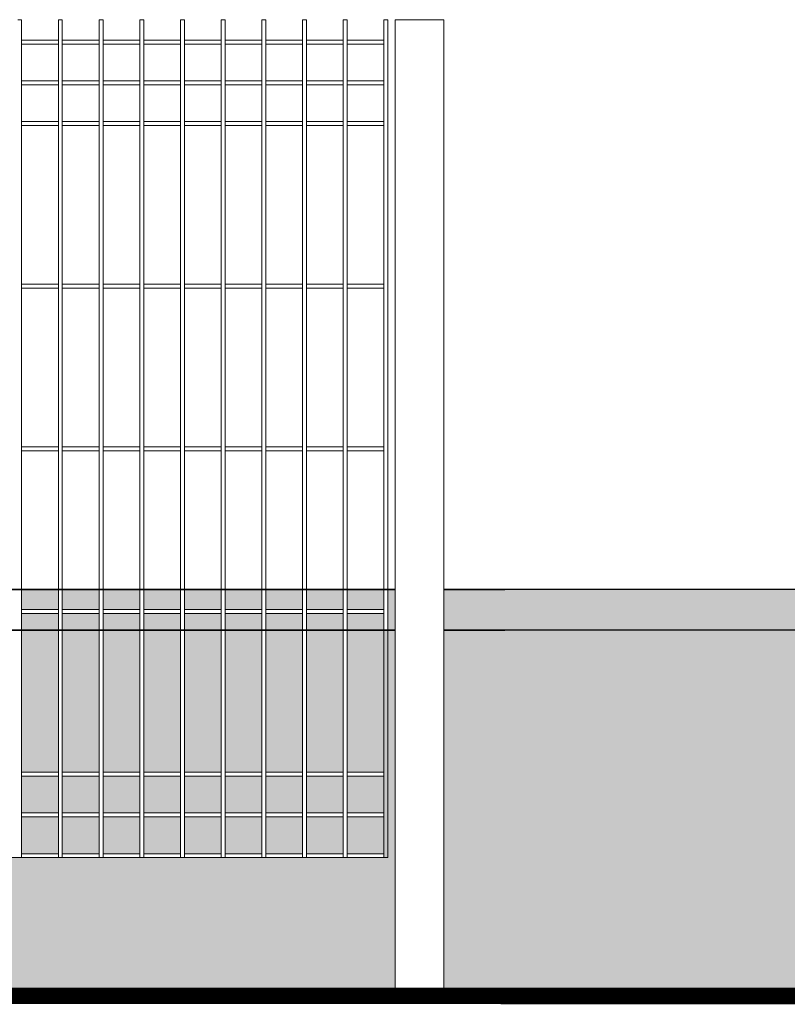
# Model space of a CAD drawing. Header units: millimetres. Extents: x 14041 to 23361, y -6349 to 12956.
# Tile 66 of 106: x 22014 to 22108, y 3119 to 3240. Entities that reach past the tile are written whole.
import ezdxf

# ---------------------------------------------------------------- set-up
doc = ezdxf.new("R2010")
doc.units = ezdxf.units.MM
doc.linetypes.add('KRESKOWA', pattern=[19.05, 12.7, -6.35])
for name, color, linetype, lineweight in [('A-ogrodzenie', 6, 'Continuous', 9), ('A-wypełnienie', 252, 'Continuous', 9), ('E-obrys', 7, 'Continuous', 9)]:
    doc.layers.add(name, color=color, linetype=linetype, lineweight=lineweight)

msp = doc.modelspace()

# ---------------------------------------------------------------- hatches: boundary and pattern name
at = {"layer": 'A-wypełnienie', "lineweight": 15, "ltscale": 2, "transparency": 33554687}
h = msp.add_hatch(color=252, dxfattribs=at)
h.dxf.hatch_style = 1
h.paths.add_polyline_path([(22018.68, 3169.92), (22014.15, 3169.92), (22014.15, 3167.44), (22018.68, 3167.44)])
h = msp.add_hatch(color=252, dxfattribs=at)
h.dxf.hatch_style = 1
h.paths.add_polyline_path([(22023.68, 3169.92), (22019.15, 3169.92), (22019.15, 3167.44), (22023.68, 3167.44)])
h = msp.add_hatch(color=252, dxfattribs=at)
h.dxf.hatch_style = 1
h.paths.add_polyline_path([(22028.68, 3169.92), (22024.15, 3169.92), (22024.15, 3167.44), (22028.68, 3167.44)])
h = msp.add_hatch(color=252, dxfattribs=at)
h.dxf.hatch_style = 1
h.paths.add_polyline_path([(22033.68, 3169.92), (22029.15, 3169.92), (22029.15, 3167.44), (22033.68, 3167.44)])
h = msp.add_hatch(color=252, dxfattribs=at)
h.dxf.hatch_style = 1
h.paths.add_polyline_path([(22038.68, 3169.92), (22034.15, 3169.92), (22034.15, 3167.44), (22038.68, 3167.44)])
h = msp.add_hatch(color=252, dxfattribs=at)
h.dxf.hatch_style = 1
h.paths.add_polyline_path([(22043.68, 3169.92), (22039.15, 3169.92), (22039.15, 3167.44), (22043.68, 3167.44)])
h = msp.add_hatch(color=252, dxfattribs=at)
h.dxf.hatch_style = 1
h.paths.add_polyline_path([(22048.68, 3169.92), (22044.15, 3169.92), (22044.15, 3167.44), (22048.68, 3167.44)])
h = msp.add_hatch(color=252, dxfattribs=at)
h.dxf.hatch_style = 1
h.paths.add_polyline_path([(22053.68, 3169.92), (22049.15, 3169.92), (22049.15, 3167.44), (22053.68, 3167.44)])
h = msp.add_hatch(color=252, dxfattribs=at)
h.dxf.hatch_style = 1
h.paths.add_polyline_path([(22058.68, 3169.92), (22054.15, 3169.92), (22054.15, 3167.44), (22058.68, 3167.44)])
h = msp.add_hatch(color=252, dxfattribs=at)
h.dxf.hatch_style = 1
h.paths.add_polyline_path([(22060.04, 3169.92), (22059.15, 3169.92), (22059.15, 3164.92), (22060.04, 3164.92)])
h = msp.add_hatch(color=252, dxfattribs=at)
h.dxf.hatch_style = 1
h.paths.add_polyline_path([(22273.54, 3169.87), (22066.04, 3169.92), (22066.04, 3164.92), (22273.54, 3164.87)])
h = msp.add_hatch(color=252, dxfattribs=at)
h.dxf.hatch_style = 1
h.paths.add_polyline_path([(22018.68, 3166.97), (22014.15, 3166.97), (22014.15, 3164.92), (22018.68, 3164.92)])
h = msp.add_hatch(color=252, dxfattribs=at)
h.dxf.hatch_style = 1
h.paths.add_polyline_path([(22023.68, 3166.97), (22019.15, 3166.97), (22019.15, 3164.92), (22023.68, 3164.92)])
h = msp.add_hatch(color=252, dxfattribs=at)
h.dxf.hatch_style = 1
h.paths.add_polyline_path([(22028.68, 3166.97), (22024.15, 3166.97), (22024.15, 3164.92), (22028.68, 3164.92)])
h = msp.add_hatch(color=252, dxfattribs=at)
h.dxf.hatch_style = 1
h.paths.add_polyline_path([(22033.68, 3166.97), (22029.15, 3166.97), (22029.15, 3164.92), (22033.68, 3164.92)])
h = msp.add_hatch(color=252, dxfattribs=at)
h.dxf.hatch_style = 1
h.paths.add_polyline_path([(22038.68, 3166.97), (22034.15, 3166.97), (22034.15, 3164.92), (22038.68, 3164.92)])
h = msp.add_hatch(color=252, dxfattribs=at)
h.dxf.hatch_style = 1
h.paths.add_polyline_path([(22043.68, 3166.97), (22039.15, 3166.97), (22039.15, 3164.92), (22043.68, 3164.92)])
h = msp.add_hatch(color=252, dxfattribs=at)
h.dxf.hatch_style = 1
h.paths.add_polyline_path([(22048.68, 3166.97), (22044.15, 3166.97), (22044.15, 3164.92), (22048.68, 3164.92)])
h = msp.add_hatch(color=252, dxfattribs=at)
h.dxf.hatch_style = 1
h.paths.add_polyline_path([(22053.68, 3166.97), (22049.15, 3166.97), (22049.15, 3164.92), (22053.68, 3164.92)])
h = msp.add_hatch(color=252, dxfattribs=at)
h.dxf.hatch_style = 1
h.paths.add_polyline_path([(22058.68, 3166.97), (22054.15, 3166.97), (22054.15, 3164.92), (22058.68, 3164.92)])
h = msp.add_hatch(color=253, dxfattribs=at)
h.dxf.hatch_style = 1
h.paths.add_polyline_path([(22058.68, 3164.92), (22058.68, 3147.44), (22058.68, 3146.97), (22058.68, 3142.44), (22058.68, 3141.97), (22058.68, 3137.44), (22058.68, 3136.97), (22054.15, 3136.97), (22053.68, 3136.97), (22049.15, 3136.97), (22048.68, 3136.97), (22044.15, 3136.97), (22043.68, 3136.97), (22039.15, 3136.97), (22038.68, 3136.97), (22034.15, 3136.97), (22033.68, 3136.97), (22029.15, 3136.97), (22028.68, 3136.97), (22024.15, 3136.97), (22023.68, 3136.97), (22019.15, 3136.97), (22018.68, 3136.97), (22014.15, 3136.97), (22013.68, 3136.97), (22009.15, 3136.97), (22008.68, 3136.97), (22004.15, 3136.97), (22003.68, 3136.97), (21999.15, 3136.97), (21998.68, 3136.97), (21994.15, 3136.97), (21993.68, 3136.97), (21989.15, 3136.97), (21988.68, 3136.97), (21984.15, 3136.97), (21983.68, 3136.97), (21979.15, 3136.97), (21978.68, 3136.97), (21974.15, 3136.97), (21973.68, 3136.97), (21969.15, 3136.97), (21968.68, 3136.97), (21964.15, 3136.97), (21963.68, 3136.97), (21959.15, 3136.97), (21958.68, 3136.97), (21954.15, 3136.97), (21953.68, 3136.97), (21949.15, 3136.97), (21948.68, 3136.97), (21944.15, 3136.97), (21943.68, 3136.97), (21939.15, 3136.97), (21938.68, 3136.97), (21934.15, 3136.97), (21933.68, 3136.97), (21929.15, 3136.97), (21928.68, 3136.97), (21924.15, 3136.97), (21923.68, 3136.97), (21919.15, 3136.97), (21918.68, 3136.97), (21918.68, 3164.92), (21918.04, 3164.92), (21918.04, 3119.97), (22060.04, 3119.97), (22060.04, 3164.92), (22059.15, 3164.92), (22058.68, 3164.92)], is_closed=False)
h = msp.add_hatch(color=253, dxfattribs=at)
h.dxf.hatch_style = 1
h.paths.add_polyline_path([(22018.68, 3147.44), (22018.68, 3164.92), (22014.15, 3164.92), (22014.15, 3147.44)])
h.paths.add_polyline_path([(22014.15, 3142.44), (22018.68, 3142.44), (22018.68, 3146.97), (22014.15, 3146.97)])
h.paths.add_polyline_path([(22014.15, 3137.44), (22018.68, 3137.44), (22018.68, 3141.97), (22014.15, 3141.97)])
h = msp.add_hatch(color=253, dxfattribs=at)
h.dxf.hatch_style = 1
h.paths.add_polyline_path([(22023.68, 3147.44), (22023.68, 3164.92), (22019.15, 3164.92), (22019.15, 3147.44)])
h.paths.add_polyline_path([(22019.15, 3142.44), (22023.68, 3142.44), (22023.68, 3146.97), (22019.15, 3146.97)])
h.paths.add_polyline_path([(22019.15, 3137.44), (22023.68, 3137.44), (22023.68, 3141.97), (22019.15, 3141.97)])
h = msp.add_hatch(color=253, dxfattribs=at)
h.dxf.hatch_style = 1
h.paths.add_polyline_path([(22028.68, 3147.44), (22028.68, 3164.92), (22024.15, 3164.92), (22024.15, 3147.44)])
h.paths.add_polyline_path([(22024.15, 3142.44), (22028.68, 3142.44), (22028.68, 3146.97), (22024.15, 3146.97)])
h.paths.add_polyline_path([(22024.15, 3137.44), (22028.68, 3137.44), (22028.68, 3141.97), (22024.15, 3141.97)])
h = msp.add_hatch(color=253, dxfattribs=at)
h.dxf.hatch_style = 1
h.paths.add_polyline_path([(22033.68, 3147.44), (22033.68, 3164.92), (22029.15, 3164.92), (22029.15, 3147.44)])
h.paths.add_polyline_path([(22029.15, 3142.44), (22033.68, 3142.44), (22033.68, 3146.97), (22029.15, 3146.97)])
h.paths.add_polyline_path([(22029.15, 3137.44), (22033.68, 3137.44), (22033.68, 3141.97), (22029.15, 3141.97)])
h = msp.add_hatch(color=253, dxfattribs=at)
h.dxf.hatch_style = 1
h.paths.add_polyline_path([(22038.68, 3147.44), (22038.68, 3164.92), (22034.15, 3164.92), (22034.15, 3147.44)])
h.paths.add_polyline_path([(22034.15, 3142.44), (22038.68, 3142.44), (22038.68, 3146.97), (22034.15, 3146.97)])
h.paths.add_polyline_path([(22034.15, 3137.44), (22038.68, 3137.44), (22038.68, 3141.97), (22034.15, 3141.97)])
h = msp.add_hatch(color=253, dxfattribs=at)
h.dxf.hatch_style = 1
h.paths.add_polyline_path([(22043.68, 3147.44), (22043.68, 3164.92), (22039.15, 3164.92), (22039.15, 3147.44)])
h.paths.add_polyline_path([(22039.15, 3142.44), (22043.68, 3142.44), (22043.68, 3146.97), (22039.15, 3146.97)])
h.paths.add_polyline_path([(22039.15, 3137.44), (22043.68, 3137.44), (22043.68, 3141.97), (22039.15, 3141.97)])
h = msp.add_hatch(color=253, dxfattribs=at)
h.dxf.hatch_style = 1
h.paths.add_polyline_path([(22048.68, 3147.44), (22048.68, 3164.92), (22044.15, 3164.92), (22044.15, 3147.44)])
h.paths.add_polyline_path([(22044.15, 3142.44), (22048.68, 3142.44), (22048.68, 3146.97), (22044.15, 3146.97)])
h.paths.add_polyline_path([(22044.15, 3137.44), (22048.68, 3137.44), (22048.68, 3141.97), (22044.15, 3141.97)])
h = msp.add_hatch(color=253, dxfattribs=at)
h.dxf.hatch_style = 1
h.paths.add_polyline_path([(22053.68, 3147.44), (22053.68, 3164.92), (22049.15, 3164.92), (22049.15, 3147.44)])
h.paths.add_polyline_path([(22049.15, 3142.44), (22053.68, 3142.44), (22053.68, 3146.97), (22049.15, 3146.97)])
h.paths.add_polyline_path([(22049.15, 3137.44), (22053.68, 3137.44), (22053.68, 3141.97), (22049.15, 3141.97)])
h = msp.add_hatch(color=253, dxfattribs=at)
h.dxf.hatch_style = 1
h.paths.add_polyline_path([(22058.68, 3147.44), (22058.68, 3164.92), (22054.15, 3164.92), (22054.15, 3147.44)])
h.paths.add_polyline_path([(22054.15, 3142.44), (22058.68, 3142.44), (22058.68, 3146.97), (22054.15, 3146.97)])
h.paths.add_polyline_path([(22054.15, 3137.44), (22058.68, 3137.44), (22058.68, 3141.97), (22054.15, 3141.97)])
h = msp.add_hatch(color=253, dxfattribs=at)
h.dxf.hatch_style = 1
h.paths.add_polyline_path([(22073.04, 3119.97), (22273.04, 3119.97), (22273.04, 3164.92), (22073.54, 3164.92), (22066.04, 3164.92), (22066.04, 3119.97)], is_closed=False)

# ---------------------------------------------------------------- linework, layer by layer
at = {"layer": 'A-ogrodzenie', "color": 96, "true_color": 0x036808}
for p, q in [((22013.68, 3239.97), (22014.15, 3239.97)), ((22014.15, 3136.97), (22014.15, 3239.97)), ((22018.68, 3136.97), (22018.68, 3239.97)), ((22018.68, 3239.97), (22019.15, 3239.97)), ((22019.15, 3136.97), (22019.15, 3239.97)), ((22023.68, 3136.97), (22023.68, 3239.97)), ((22023.68, 3239.97), (22024.15, 3239.97)), ((22024.15, 3136.97), (22024.15, 3239.97)), ((22028.68, 3136.97), (22028.68, 3239.97)), ((22028.68, 3239.97), (22029.15, 3239.97)), ((22029.15, 3136.97), (22029.15, 3239.97)), ((22033.68, 3136.97), (22033.68, 3239.97)), ((22033.68, 3239.97), (22034.15, 3239.97)), ((22034.15, 3136.97), (22034.15, 3239.97)), ((22038.68, 3136.97), (22038.68, 3239.97)), ((22038.68, 3239.97), (22039.15, 3239.97)), ((22039.15, 3136.97), (22039.15, 3239.97)), ((22043.68, 3136.97), (22043.68, 3239.97)), ((22043.68, 3239.97), (22044.15, 3239.97)), ((22044.15, 3136.97), (22044.15, 3239.97)), ((22048.68, 3136.97), (22048.68, 3239.97)), ((22048.68, 3239.97), (22049.15, 3239.97)), ((22049.15, 3136.97), (22049.15, 3239.97)), ((22053.68, 3136.97), (22053.68, 3239.97)), ((22053.68, 3239.97), (22054.15, 3239.97)), ((22054.15, 3136.97), (22054.15, 3239.97)), ((22058.68, 3136.97), (22058.68, 3239.97)), ((22058.68, 3239.97), (22059.15, 3239.97)), ((22059.15, 3136.97), (22059.15, 3239.97)), ((22066.04, 3239.97), (22060.04, 3239.97)), ((22060.04, 3239.97), (22060.04, 3119.97)), ((22060.04, 3239.97), (22060.04, 3119.97)), ((22060.04, 3239.97), (22066.04, 3239.97)), ((22064.61, 3239.97), (22064.11, 3239.97)), ((22066.04, 3239.97), (22066.04, 3119.97)), ((22066.04, 3239.97), (22066.04, 3119.97)), ((22014.15, 3237.44), (22018.68, 3237.44)), ((22014.15, 3236.97), (22018.68, 3236.97)), ((22019.15, 3237.44), (22023.68, 3237.44)), ((22019.15, 3236.97), (22023.68, 3236.97)), ((22024.15, 3237.44), (22028.68, 3237.44)), ((22024.15, 3236.97), (22028.68, 3236.97)), ((22029.15, 3237.44), (22033.68, 3237.44)), ((22029.15, 3236.97), (22033.68, 3236.97)), ((22034.15, 3237.44), (22038.68, 3237.44)), ((22034.15, 3236.97), (22038.68, 3236.97)), ((22039.15, 3237.44), (22043.68, 3237.44)), ((22039.15, 3236.97), (22043.68, 3236.97)), ((22044.15, 3237.44), (22048.68, 3237.44)), ((22044.15, 3236.97), (22048.68, 3236.97)), ((22049.15, 3237.44), (22053.68, 3237.44)), ((22049.15, 3236.97), (22053.68, 3236.97)), ((22054.15, 3237.44), (22058.68, 3237.44)), ((22054.15, 3236.97), (22058.68, 3236.97)), ((22014.15, 3232.44), (22018.68, 3232.44)), ((22019.15, 3232.44), (22023.68, 3232.44)), ((22024.15, 3232.44), (22028.68, 3232.44)), ((22029.15, 3232.44), (22033.68, 3232.44)), ((22034.15, 3232.44), (22038.68, 3232.44)), ((22039.15, 3232.44), (22043.68, 3232.44)), ((22044.15, 3232.44), (22048.68, 3232.44)), ((22049.15, 3232.44), (22053.68, 3232.44)), ((22054.15, 3232.44), (22058.68, 3232.44)), ((22014.15, 3231.97), (22018.68, 3231.97)), ((22019.15, 3231.97), (22023.68, 3231.97)), ((22024.15, 3231.97), (22028.68, 3231.97)), ((22029.15, 3231.97), (22033.68, 3231.97)), ((22034.15, 3231.97), (22038.68, 3231.97)), ((22039.15, 3231.97), (22043.68, 3231.97)), ((22044.15, 3231.97), (22048.68, 3231.97)), ((22049.15, 3231.97), (22053.68, 3231.97)), ((22054.15, 3231.97), (22058.68, 3231.97)), ((22014.15, 3227.44), (22018.68, 3227.44)), ((22019.15, 3227.44), (22023.68, 3227.44)), ((22024.15, 3227.44), (22028.68, 3227.44)), ((22029.15, 3227.44), (22033.68, 3227.44)), ((22034.15, 3227.44), (22038.68, 3227.44)), ((22039.15, 3227.44), (22043.68, 3227.44)), ((22044.15, 3227.44), (22048.68, 3227.44)), ((22049.15, 3227.44), (22053.68, 3227.44)), ((22054.15, 3227.44), (22058.68, 3227.44)), ((22014.15, 3226.97), (22018.68, 3226.97)), ((22019.15, 3226.97), (22023.68, 3226.97)), ((22024.15, 3226.97), (22028.68, 3226.97)), ((22029.15, 3226.97), (22033.68, 3226.97)), ((22034.15, 3226.97), (22038.68, 3226.97)), ((22039.15, 3226.97), (22043.68, 3226.97)), ((22044.15, 3226.97), (22048.68, 3226.97)), ((22049.15, 3226.97), (22053.68, 3226.97)), ((22054.15, 3226.97), (22058.68, 3226.97)), ((22014.15, 3207.44), (22018.68, 3207.44)), ((22014.15, 3206.97), (22018.68, 3206.97)), ((22019.15, 3207.44), (22023.68, 3207.44)), ((22019.15, 3206.97), (22023.68, 3206.97)), ((22024.15, 3207.44), (22028.68, 3207.44)), ((22024.15, 3206.97), (22028.68, 3206.97)), ((22029.15, 3207.44), (22033.68, 3207.44)), ((22029.15, 3206.97), (22033.68, 3206.97)), ((22034.15, 3207.44), (22038.68, 3207.44)), ((22034.15, 3206.97), (22038.68, 3206.97)), ((22039.15, 3207.44), (22043.68, 3207.44)), ((22039.15, 3206.97), (22043.68, 3206.97)), ((22044.15, 3207.44), (22048.68, 3207.44)), ((22044.15, 3206.97), (22048.68, 3206.97)), ((22049.15, 3207.44), (22053.68, 3207.44)), ((22049.15, 3206.97), (22053.68, 3206.97)), ((22054.15, 3207.44), (22058.68, 3207.44)), ((22054.15, 3206.97), (22058.68, 3206.97)), ((22014.15, 3187.44), (22018.68, 3187.44)), ((22019.15, 3187.44), (22023.68, 3187.44)), ((22024.15, 3187.44), (22028.68, 3187.44)), ((22029.15, 3187.44), (22033.68, 3187.44)), ((22034.15, 3187.44), (22038.68, 3187.44)), ((22039.15, 3187.44), (22043.68, 3187.44)), ((22044.15, 3187.44), (22048.68, 3187.44)), ((22049.15, 3187.44), (22053.68, 3187.44)), ((22054.15, 3187.44), (22058.68, 3187.44)), ((22014.15, 3186.97), (22018.68, 3186.97)), ((22019.15, 3186.97), (22023.68, 3186.97)), ((22024.15, 3186.97), (22028.68, 3186.97)), ((22029.15, 3186.97), (22033.68, 3186.97)), ((22034.15, 3186.97), (22038.68, 3186.97)), ((22039.15, 3186.97), (22043.68, 3186.97)), ((22044.15, 3186.97), (22048.68, 3186.97)), ((22049.15, 3186.97), (22053.68, 3186.97)), ((22054.15, 3186.97), (22058.68, 3186.97)), ((22014.15, 3167.44), (22018.68, 3167.44)), ((22014.15, 3166.97), (22018.68, 3166.97)), ((22019.15, 3167.44), (22023.68, 3167.44)), ((22019.15, 3166.97), (22023.68, 3166.97)), ((22024.15, 3167.44), (22028.68, 3167.44)), ((22024.15, 3166.97), (22028.68, 3166.97)), ((22029.15, 3167.44), (22033.68, 3167.44)), ((22029.15, 3166.97), (22033.68, 3166.97)), ((22034.15, 3167.44), (22038.68, 3167.44)), ((22034.15, 3166.97), (22038.68, 3166.97)), ((22039.15, 3167.44), (22043.68, 3167.44)), ((22039.15, 3166.97), (22043.68, 3166.97)), ((22044.15, 3167.44), (22048.68, 3167.44)), ((22044.15, 3166.97), (22048.68, 3166.97)), ((22049.15, 3167.44), (22053.68, 3167.44)), ((22049.15, 3166.97), (22053.68, 3166.97)), ((22054.15, 3167.44), (22058.68, 3167.44)), ((22054.15, 3166.97), (22058.68, 3166.97)), ((22014.15, 3147.44), (22018.68, 3147.44)), ((22019.15, 3147.44), (22023.68, 3147.44)), ((22024.15, 3147.44), (22028.68, 3147.44)), ((22029.15, 3147.44), (22033.68, 3147.44)), ((22034.15, 3147.44), (22038.68, 3147.44)), ((22039.15, 3147.44), (22043.68, 3147.44)), ((22044.15, 3147.44), (22048.68, 3147.44)), ((22049.15, 3147.44), (22053.68, 3147.44)), ((22054.15, 3147.44), (22058.68, 3147.44)), ((22014.15, 3146.97), (22018.68, 3146.97)), ((22019.15, 3146.97), (22023.68, 3146.97)), ((22024.15, 3146.97), (22028.68, 3146.97)), ((22029.15, 3146.97), (22033.68, 3146.97)), ((22034.15, 3146.97), (22038.68, 3146.97)), ((22039.15, 3146.97), (22043.68, 3146.97)), ((22044.15, 3146.97), (22048.68, 3146.97)), ((22049.15, 3146.97), (22053.68, 3146.97)), ((22054.15, 3146.97), (22058.68, 3146.97)), ((22014.15, 3142.44), (22018.68, 3142.44)), ((22014.15, 3141.97), (22018.68, 3141.97)), ((22019.15, 3142.44), (22023.68, 3142.44)), ((22019.15, 3141.97), (22023.68, 3141.97)), ((22024.15, 3142.44), (22028.68, 3142.44)), ((22024.15, 3141.97), (22028.68, 3141.97)), ((22029.15, 3142.44), (22033.68, 3142.44)), ((22029.15, 3141.97), (22033.68, 3141.97)), ((22034.15, 3142.44), (22038.68, 3142.44)), ((22034.15, 3141.97), (22038.68, 3141.97)), ((22039.15, 3142.44), (22043.68, 3142.44)), ((22039.15, 3141.97), (22043.68, 3141.97)), ((22044.15, 3142.44), (22048.68, 3142.44)), ((22044.15, 3141.97), (22048.68, 3141.97)), ((22049.15, 3142.44), (22053.68, 3142.44)), ((22049.15, 3141.97), (22053.68, 3141.97)), ((22054.15, 3142.44), (22058.68, 3142.44)), ((22054.15, 3141.97), (22058.68, 3141.97)), ((21918.53, 3136.97), (22059.15, 3136.97)), ((22014.15, 3137.44), (22018.68, 3137.44)), ((22014.15, 3136.97), (22018.68, 3136.97)), ((22019.15, 3137.44), (22023.68, 3137.44)), ((22019.15, 3136.97), (22023.68, 3136.97)), ((22024.15, 3137.44), (22028.68, 3137.44)), ((22024.15, 3136.97), (22028.68, 3136.97)), ((22029.15, 3137.44), (22033.68, 3137.44)), ((22029.15, 3136.97), (22033.68, 3136.97)), ((22034.15, 3137.44), (22038.68, 3137.44)), ((22034.15, 3136.97), (22038.68, 3136.97)), ((22039.15, 3137.44), (22043.68, 3137.44)), ((22039.15, 3136.97), (22043.68, 3136.97)), ((22044.15, 3137.44), (22048.68, 3137.44)), ((22044.15, 3136.97), (22048.68, 3136.97)), ((22049.15, 3137.44), (22053.68, 3137.44)), ((22049.15, 3136.97), (22053.68, 3136.97)), ((22054.15, 3137.44), (22058.68, 3137.44))]:
    msp.add_line(p, q, dxfattribs=at)
at = {"layer": 'E-obrys', "lineweight": 30}
for p, q in [((21918.04, 3169.92), (22060.04, 3169.92)), ((22060.04, 3169.92), (21918.04, 3169.92)), ((22066.04, 3169.92), (22073.54, 3169.92)), ((22273.54, 3169.92), (22066.04, 3169.92)), ((21918.04, 3164.92), (22060.04, 3164.92)), ((22060.04, 3164.92), (21918.04, 3164.92)), ((22066.04, 3164.92), (22073.54, 3164.92)), ((22273.54, 3164.92), (22066.04, 3164.92))]:
    msp.add_line(p, q, dxfattribs=at)
at = {"layer": 'E-obrys', "linetype": 'KRESKOWA', "ltscale": 2}
for p, q in [((22073.04, 3119.97), (19953.04, 3119.97)), ((19953.04, 3119.97), (22073.04, 3119.97))]:
    msp.add_line(p, q, dxfattribs=at)
at = {"layer": 'E-obrys', "const_width": 2}
for points in [[(22366.64, 3119.97), (19536.21, 3119.92)], [(22193.65, 3119.92), (22073.04, 3119.92)]]:
    msp.add_lwpolyline(points, dxfattribs=at)

doc.saveas('drawing.dxf')
